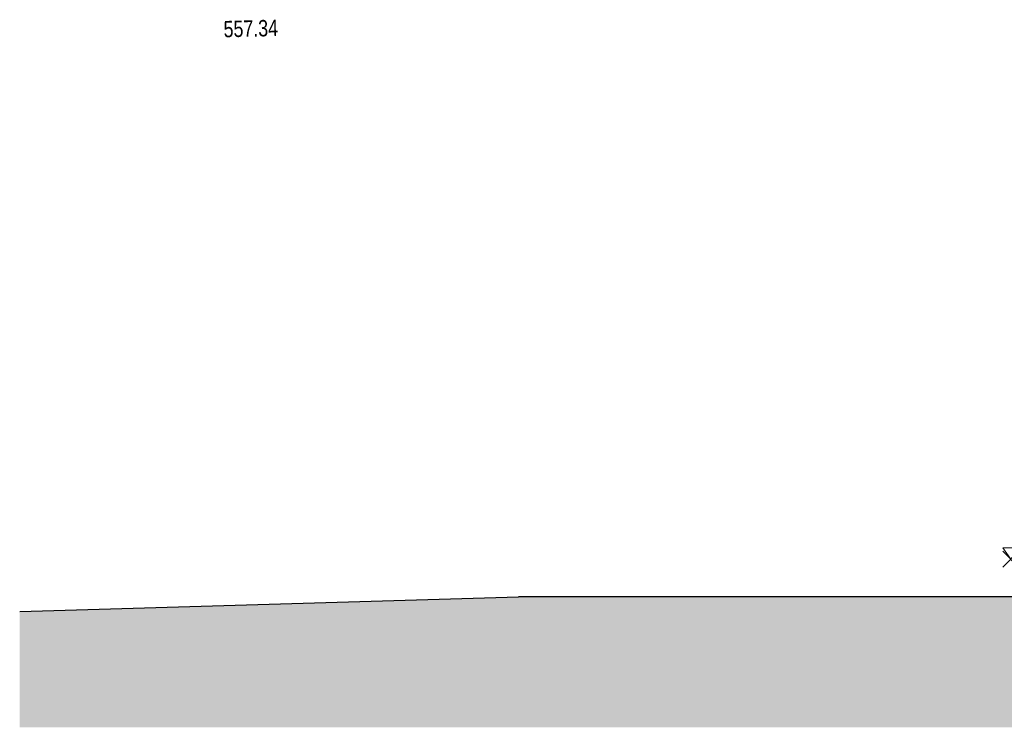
# Model space of a CAD drawing. Header units: millimetres. Extents: x -28796 to 31312, y -74786 to -35761.
# Tile 1 of 60: x -18118 to -11500, y -70242 to -65490. Entities that reach past the tile are written whole.
import ezdxf

# ---------------------------------------------------------------- set-up
doc = ezdxf.new("R2010")
doc.units = ezdxf.units.MM
doc.layers.add('XR$5$ŘEZ VSTUPNÍ PODESTOU_1', color=7, linetype='Continuous', lineweight=25)
doc.layers.add('XR$9$VÝŠKY - ZAMĚŘENÍ_1', color=7, linetype='Continuous', lineweight=25)
doc.styles.add('ARIALNARROW', font='ARIALN.TTF')

# ---------------------------------------------------------------- blocks, each defined once
blk = doc.blocks.new('COMPLEX_ELEVATIONDIM_0')
at = {"layer": 'XR$5$ŘEZ VSTUPNÍ PODESTOU_1', "color": 6, "linetype": 'Continuous', "lineweight": 13}
for p, q in [((-11510.2, -69059.5), (-11404.2, -69165.5)), ((-11510.1, -69165.5), (-11404.1, -69059.5)), ((-11404.6, -69037.5), (-11509.6, -69037.5)), ((-11509.6, -69037.5), (-11457.1, -69112.5))]:
    blk.add_line(p, q, dxfattribs=at)

msp = doc.modelspace()

# ---------------------------------------------------------------- hatches: boundary and pattern name
at = {"layer": 'XR$5$ŘEZ VSTUPNÍ PODESTOU_1', "linetype": 'Continuous', "lineweight": 13}
msp.add_hatch(color=250, dxfattribs=at).paths.add_polyline_path([(-18117.849, -69524.898), (-14764.683, -69425.67), (-11425.447, -69425.67), (-1405.447, -68616.92), (1152.658, -68616.92), (6472.658, -68526.92), (8557.151, -68526.92), (8557.151, -68466.92), (6472.151, -68466.92), (1152.151, -68556.92), (-1407.849, -68556.92), (-11427.849, -69365.67), (-14765.616, -69365.67), (-18117.849, -69464.869)])
msp.add_hatch(color=9, dxfattribs=at).paths.add_polyline_path([(1152.658, -68616.92), (-1407.849, -68616.92), (-1407.849, -68617.113), (-11425.447, -69425.67), (-14764.683, -69425.67), (-18117.849, -69524.898), (-18117.849, -70241.995), (8557.151, -70241.995), (8557.151, -68526.92), (6472.658, -68526.92)], flags=0)

# ---------------------------------------------------------------- linework, layer by layer
at = {"layer": 'XR$5$ŘEZ VSTUPNÍ PODESTOU_1', "color": 7, "linetype": 'Continuous', "lineweight": 25}
for p in [(-18117.849, -69464.869), (-11427.849, -69365.67)]:
    msp.add_line(p, (-14765.616, -69365.67), dxfattribs=at)

# ---------------------------------------------------------------- block references
at = {"layer": 'XR$5$ŘEZ VSTUPNÍ PODESTOU_1', "color": 6, "linetype": 'Continuous', "lineweight": 13}
msp.add_blockref('COMPLEX_ELEVATIONDIM_0', (0, 0), dxfattribs=at)

# ---------------------------------------------------------------- texts
at = {"layer": 'XR$9$VÝŠKY - ZAMĚŘENÍ_1', "color": 3, "linetype": 'Continuous', "lineweight": 25, "insert": (-16564.461, -65549.671), "char_height": 110, "width": 418.77193, "attachment_point": 5, "rotation": 1.3937829, "style": 'ARIALNARROW'}
msp.add_mtext('\\W0.95;557.34', dxfattribs=at)

doc.saveas('drawing.dxf')
